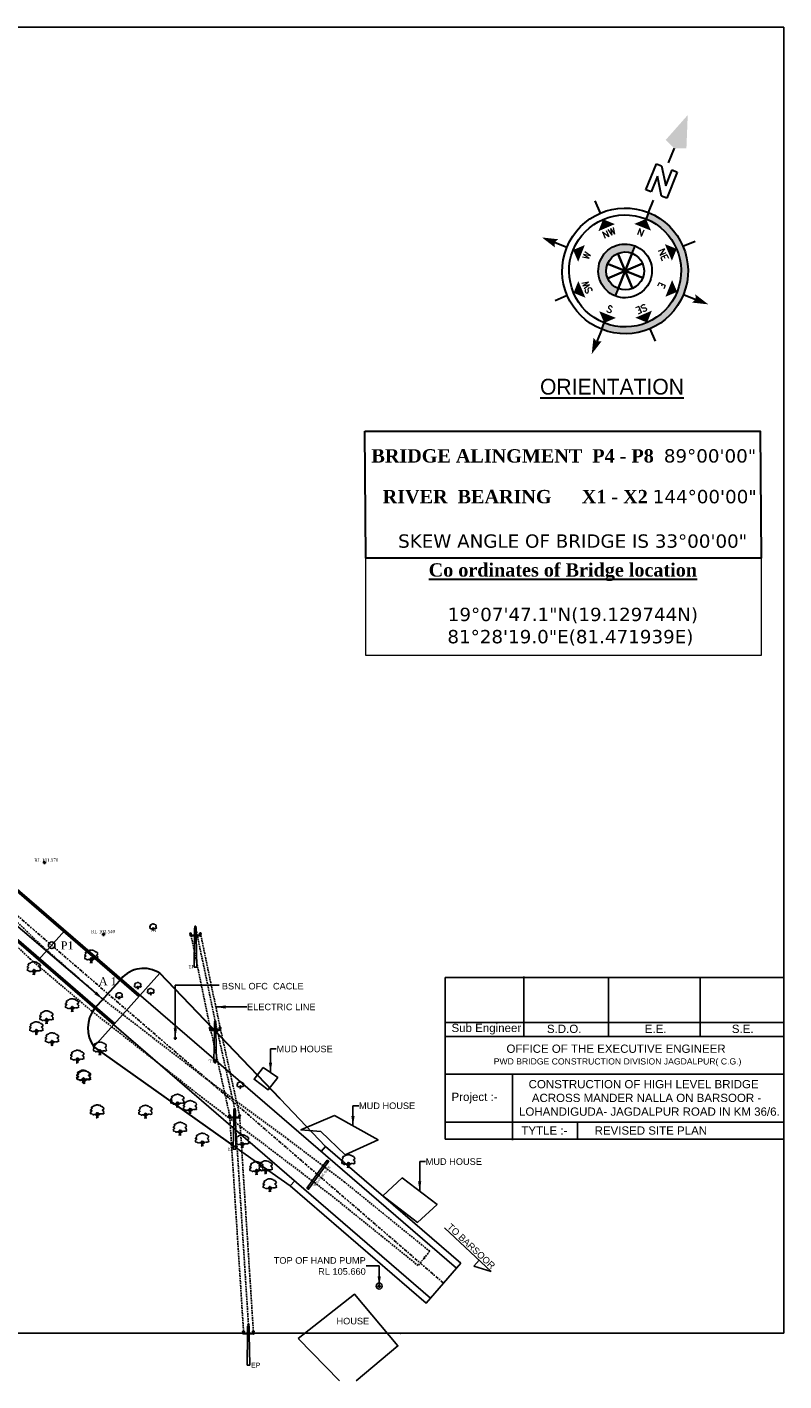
# Model space of a CAD drawing. Header units: inches. Extents: x 2812 to 3449, y 3216 to 3652.
# Tile 3 of 3: x 3219 to 3449, y 3216 to 3627. Entities that reach past the tile are written whole.
import ezdxf
from ezdxf.enums import TextEntityAlignment as Align

# ---------------------------------------------------------------- set-up
doc = ezdxf.new("R2010")
doc.units = ezdxf.units.IN
doc.header["$MEASUREMENT"] = 0
for name, pattern in [('CENTER2', [1.125, 0.75, -0.125, 0.125, -0.125]), ('DASHDOTX2', [2, 1, -0.5, 0, -0.5]), ('DASHED', [0.75, 0.5, -0.25]), ('HIDDEN', [0.375, 0.25, -0.125])]:
    doc.linetypes.add(name, pattern=pattern)
for name, color, linetype in [('A-Anno-Note', 211, 'Continuous'), ('BLOCK', 72, 'Continuous'), ('CENTER LINE', 3, 'CENTER2'), ('pier', 210, 'Continuous'), ('REMARK', 6, 'Continuous'), ('TEX', 6, 'Continuous'), ('TEXT', 7, 'Continuous')]:
    doc.layers.add(name, color=color, linetype=linetype)
doc.layers.add('DIMENTION', color=7, linetype='Continuous', lineweight=9)
doc.styles.add('FONT2', font='Times New Roman')
doc.styles.add('ROMANS', font='romans.shx')
doc.styles.get("Standard").update_dxf_attribs({"font": 'arial.ttf'})
doc.dimstyles.get("Standard").update_dxf_attribs({"dimtxt": 2, "dimasz": 3, "dimexe": 0.18, "dimexo": 0.0625, "dimgap": 0.09, "dimtad": 0, "dimtih": 1, "dimtoh": 1, "dimzin": 0, "dimdsep": 46, "dimtxsty": 'Standard', "dimcen": 0.09, "dimadec": 0, "dimazin": 0, "dimtfac": 1, "dimtofl": 0, "dimtmove": 0, "dimatfit": 3, "dimfxl": 0, "dimtolj": 1, "dimtzin": 0, "dimarcsym": 0})

# ---------------------------------------------------------------- blocks, each defined once
blk = doc.blocks.new('TR')
at = {"color": 7}
for p, q in [((-1, 0.79), (-0.98, 0.87)), ((-0.98, 0.76), (-1, 0.79)), ((-0.99, 1.13), (-0.98, 1.2)), ((-0.96, 1.13), (-0.99, 1.13)), ((-0.99, 0.71), (-0.98, 0.76)), ((-0.98, 0.65), (-0.99, 0.71)), ((-0.98, 1.25), (-0.91, 1.32)), ((-0.98, 1.2), (-0.98, 1.25)), ((-0.98, 0.93), (-0.93, 0.96)), ((-0.98, 0.87), (-0.98, 0.93)), ((-0.96, 0.63), (-0.98, 0.65)), ((-0.93, 1.16), (-0.96, 1.13)), ((-0.92, 0.64), (-0.96, 0.63)), ((-0.9, 1.18), (-0.93, 1.16)), ((-0.93, 0.96), (-0.89, 1)), ((-0.86, 0.66), (-0.92, 0.64)), ((-0.91, 1.32), (-0.88, 1.34)), ((-0.9, 1.13), (-0.9, 1.18)), ((-0.82, 1.12), (-0.9, 1.13)), ((-0.89, 1.55), (-0.87, 1.57)), ((-0.87, 1.54), (-0.89, 1.55)), ((-0.89, 1), (-0.85, 1.02)), ((-0.88, 1.34), (-0.84, 1.41)), ((-0.87, 1.57), (-0.85, 1.62)), ((-0.82, 1.55), (-0.87, 1.54)), ((-0.82, 0.63), (-0.86, 0.66)), ((-0.85, 1.62), (-0.84, 1.66)), ((-0.85, 1.02), (-0.82, 1.06)), ((-0.84, 1.66), (-0.81, 1.68)), ((-0.84, 1.41), (-0.82, 1.46)), ((-0.77, 1.53), (-0.82, 1.55)), ((-0.82, 1.46), (-0.78, 1.5)), ((-0.82, 1.06), (-0.82, 1.12)), ((-0.78, 0.6), (-0.82, 0.63)), ((-0.74, 1.71), (-0.81, 1.68)), ((-0.78, 1.5), (-0.77, 1.53)), ((-0.75, 0.62), (-0.78, 0.6)), ((-0.72, 0.58), (-0.75, 0.62)), ((-0.71, 1.68), (-0.74, 1.71)), ((-0.7, 0.54), (-0.72, 0.58)), ((-0.67, 1.74), (-0.71, 1.68)), ((-0.64, 0.51), (-0.7, 0.54)), ((-0.57, 1.77), (-0.67, 1.74)), ((-0.61, 0.48), (-0.64, 0.51)), ((-0.54, 0.5), (-0.61, 0.48)), ((-0.54, 1.82), (-0.57, 1.77)), ((-0.48, 1.81), (-0.54, 1.82)), ((-0.5, 0.53), (-0.54, 0.5)), ((-0.43, 0.52), (-0.5, 0.53)), ((-0.42, 1.85), (-0.48, 1.81)), ((-0.35, 0.55), (-0.43, 0.52)), ((-0.37, 1.94), (-0.42, 1.85)), ((-0.32, 1.91), (-0.37, 1.94)), ((-0.27, 0.5), (-0.35, 0.55)), ((-0.19, 1.96), (-0.32, 1.91)), ((-0.21, 0.5), (-0.27, 0.5)), ((-0.21, 0.59), (-0.25, 0.58)), ((-0.25, 0.58), (-0.22, 0.54)), ((-0.22, 0.54), (-0.21, 0.5)), ((-0.16, 0.64), (-0.21, 0.59)), ((-0.19, 0.55), (-0.21, 0.59)), ((-0.19, 1.96), (-0.16, 1.97)), ((-0.11, 0.51), (-0.19, 0.55)), ((-0.14, 0.6), (-0.18, 0.61)), ((-0.16, 1.97), (-0.1, 1.97)), ((-0.13, 0.69), (-0.16, 0.64)), ((-0.11, 0.58), (-0.14, 0.6)), ((-0.1, 0.7), (-0.13, 0.69)), ((-0.12, 0), (-0.09, 0.03)), ((-0.09, 0.56), (-0.11, 0.58)), ((-0.07, 0.46), (-0.11, 0.51)), ((-0.1, 1.97), (-0.07, 1.97)), ((-0.07, 0.76), (-0.1, 0.7)), ((-0.06, 0.55), (-0.09, 0.56)), ((-0.09, 0.03), (-0.05, 0.14)), ((-0.07, 1.97), (-0.01, 1.98)), ((-0.05, 0.79), (-0.07, 0.76)), ((-0.06, 0.37), (-0.07, 0.46)), ((-0.02, 0.55), (-0.06, 0.55)), ((-0.05, 0.3), (-0.06, 0.37)), ((-0.01, 0.81), (-0.05, 0.79)), ((-0.05, 0.79), (-0.04, 0.76)), ((-0.05, 0.14), (-0.05, 0.3)), ((-0.04, 0.76), (-0.02, 0.72)), ((-0.02, 0.72), (-0.01, 0.68)), ((-0.01, 0.57), (-0.02, 0.55)), ((-0.01, 1.98), (0.03, 2)), ((0, 0.83), (-0.01, 0.81)), ((0.02, 0.73), (-0.01, 0.8)), ((-0.01, 0.68), (-0.01, 0.65)), ((-0.01, 0.65), (-0.01, 0.63)), ((-0.01, 0.63), (-0.01, 0.6)), ((-0.01, 0.6), (-0.01, 0.57)), ((0.04, 0.8), (0, 0.83)), ((0.04, 0.7), (0.02, 0.73)), ((0.03, 2), (0.05, 1.99)), ((0.07, 0.75), (0.04, 0.8)), ((0.05, 0.66), (0.04, 0.7)), ((0.05, 1.99), (0.12, 1.98)), ((0.08, 0.66), (0.05, 0.66)), ((0.09, 0.72), (0.07, 0.75)), ((0.08, 0.52), (0.07, 0.48)), ((0.07, 0.48), (0.08, 0.47)), ((0.09, 0.69), (0.08, 0.66)), ((0.1, 0.6), (0.08, 0.56)), ((0.08, 0.56), (0.08, 0.52)), ((0.08, 0.47), (0.1, 0.46)), ((0.09, 0.33), (0.08, 0.23)), ((0.08, 0.23), (0.09, 0.18)), ((0.13, 0.72), (0.09, 0.72)), ((0.11, 0.71), (0.09, 0.69)), ((0.1, 0.36), (0.09, 0.33)), ((0.09, 0.18), (0.1, 0.07)), ((0.11, 0.64), (0.1, 0.6)), ((0.1, 0.46), (0.12, 0.46)), ((0.12, 0.4), (0.1, 0.36)), ((0.1, 0.07), (0.12, 0)), ((0.13, 0.68), (0.11, 0.64)), ((0.12, 1.98), (0.13, 1.96)), ((0.12, 0.46), (0.16, 0.47)), ((0.16, 0.41), (0.12, 0.4)), ((0.13, 1.96), (0.17, 1.95)), ((0.18, 0.73), (0.13, 0.72)), ((0.18, 0.72), (0.13, 0.68)), ((0.29, 0.49), (0.16, 0.41)), ((0.16, 0.47), (0.23, 0.49)), ((0.17, 1.95), (0.24, 1.94)), ((0.23, 0.71), (0.18, 0.73)), ((0.25, 0.66), (0.23, 0.71)), ((0.23, 0.49), (0.24, 0.52)), ((0.24, 1.94), (0.31, 1.9)), ((0.24, 0.52), (0.27, 0.55)), ((0.26, 0.61), (0.25, 0.66)), ((0.29, 0.58), (0.26, 0.61)), ((0.27, 0.55), (0.29, 0.58)), ((0.33, 0.58), (0.29, 0.58)), ((0.32, 0.53), (0.29, 0.49)), ((0.35, 1.92), (0.31, 1.9)), ((0.33, 0.58), (0.32, 0.53)), ((0.37, 0.59), (0.33, 0.58)), ((0.42, 1.92), (0.35, 1.92)), ((0.4, 0.59), (0.37, 0.59)), ((0.43, 0.59), (0.4, 0.59)), ((0.42, 1.92), (0.48, 1.83)), ((0.44, 0.62), (0.43, 0.59)), ((0.46, 0.65), (0.44, 0.62)), ((0.53, 0.63), (0.46, 0.65)), ((0.48, 1.83), (0.51, 1.84)), ((0.51, 1.84), (0.55, 1.81)), ((0.53, 0.63), (0.59, 0.59)), ((0.55, 1.81), (0.62, 1.73)), ((0.59, 0.59), (0.63, 0.62)), ((0.62, 1.73), (0.71, 1.73)), ((0.63, 0.62), (0.77, 0.63)), ((0.71, 1.73), (0.8, 1.71)), ((0.79, 0.61), (0.77, 0.63)), ((0.88, 1.25), (0.79, 1.2)), ((0.79, 1.2), (0.79, 1.17)), ((0.79, 1.17), (0.8, 1.15)), ((0.84, 0.6), (0.79, 0.61)), ((0.8, 1.71), (0.82, 1.64)), ((0.8, 1.15), (0.88, 1.11)), ((0.82, 1.64), (0.87, 1.58)), ((0.89, 0.65), (0.84, 0.6)), ((0.87, 1.58), (0.95, 1.59)), ((0.94, 1.26), (0.88, 1.25)), ((0.88, 1.11), (0.89, 1.1)), ((0.89, 1.1), (0.93, 1.08)), ((0.93, 0.65), (0.89, 0.65)), ((0.93, 1.08), (0.96, 1.06)), ((0.98, 0.62), (0.93, 0.65)), ((0.97, 1.33), (0.94, 1.26)), ((0.96, 1.06), (0.94, 0.99)), ((0.94, 0.99), (0.97, 0.96)), ((0.95, 1.59), (0.98, 1.55)), ((0.96, 0.84), (0.95, 0.8)), ((0.95, 0.8), (1.01, 0.74)), ((1.01, 0.88), (0.96, 0.84)), ((0.98, 1.55), (0.97, 1.5)), ((0.97, 1.5), (0.97, 1.47)), ((0.97, 1.47), (0.98, 1.45)), ((1.01, 1.38), (0.97, 1.33)), ((0.97, 0.96), (0.99, 0.94)), ((0.98, 1.45), (1.01, 1.38)), ((1, 0.67), (0.98, 0.62)), ((0.99, 0.94), (1.01, 0.88)), ((1.01, 0.74), (1, 0.71)), ((1, 0.71), (1, 0.67))]:
    blk.add_line(p, q, dxfattribs=at)
blk = doc.blocks.new('CIRCLE-BOX')
for p, q in [((-0.5, 0), (0.5, 0)), ((0, 0.5), (0, -0.5))]:
    blk.add_line(p, q)
blk.add_circle((0, 0), 0.2)
blk = doc.blocks.new('EP$0$HEX_NUT_10MM_TOP')
at = {"color": 0, "linetype": 'Continuous'}
for p, q in [((-8, 5), (0, 9)), ((-8, -5), (-8, 5)), ((8, 5), (0, 9)), ((8, -5), (8, 5)), ((-8, -5), (0, -9)), ((8, -5), (0, -9))]:
    blk.add_line(p, q, dxfattribs=at)
for radius in [7.87, 3.3]:
    blk.add_circle((0, 0), radius, dxfattribs=at)
blk.add_arc((0, 0), 4.92, 250, 160, dxfattribs=at)
blk = doc.blocks.new('EP')
for p, q in [((-0.04, 3.09), (-0.01, 3.09)), ((-0.03, 3.09), (-0.01, 3.09)), ((-0.03, 3.09), (-0.01, 3.09)), ((-0.01, 3.09), (-0.01, 3.09)), ((0.01, 3.09), (0.03, 3.09)), ((0.01, 3.09), (0.04, 3.09)), ((0.01, 3.09), (0.01, 3.09)), ((0.01, 3.09), (0.03, 3.09)), ((-0.43, 2.51), (-0.37, 2.51)), ((-0.39, 2.59), (-0.41, 2.59)), ((-0.41, 2.54), (-0.37, 2.54)), ((-0.39, 2.6), (-0.4, 2.6)), ((-0.39, 2.6), (-0.4, 2.6)), ((-0.4, 2.5), (-0.37, 2.5)), ((-0.39, 2.59), (-0.39, 2.6)), ((-0.36, 2.37), (-0.39, 2.37)), ((-0.39, 2.37), (-0.39, 2.36)), ((-0.36, 2.37), (-0.39, 2.37)), ((-0.38, 2.37), (-0.38, 2.36)), ((-0.37, 2.37), (-0.38, 2.37)), ((-0.37, 2.37), (-0.38, 2.37)), ((-0.38, 2.35), (-0.38, 2.36)), ((-0.37, 2.35), (-0.38, 2.36)), ((-0.37, 2.35), (-0.38, 2.36)), ((-0.37, 2.36), (-0.38, 2.36)), ((-0.37, 2.35), (-0.38, 2.35)), ((-0.37, 2.35), (-0.38, 2.35)), ((-0.37, 2.35), (-0.38, 2.35)), ((-0.37, 2.35), (-0.38, 2.35)), ((-0.37, 2.35), (-0.38, 2.35)), ((-0.37, 2.35), (-0.38, 2.35)), ((-0.37, 2.35), (-0.38, 2.35)), ((-0.34, 2.54), (-0.37, 2.54)), ((-0.32, 2.51), (-0.37, 2.51)), ((-0.35, 2.5), (-0.37, 2.5)), ((-0.37, 2.37), (-0.37, 2.36)), ((-0.37, 2.36), (-0.37, 2.35)), ((-0.36, 2.59), (-0.36, 2.6)), ((-0.34, 2.6), (-0.36, 2.6)), ((-0.34, 2.6), (-0.36, 2.6)), ((-0.34, 2.59), (-0.36, 2.59)), ((-0.36, 2.37), (-0.36, 2.36)), ((-0.1, 0), (-0.06, 2.34)), ((-0.06, 2.43), (-0.06, 2.95)), ((-0.06, 2.95), (-0.01, 2.95)), ((-0.05, 3), (0, 3)), ((-0.03, 3.07), (-0.03, 3.07)), ((-0.03, 3.03), (0, 3.03)), ((-0.03, 2.99), (0, 2.99)), ((-0.02, 2.9), (-0.01, 2.93)), ((-0.02, 2.88), (0.02, 2.88)), ((-0.02, 2.84), (0.02, 2.84)), ((-0.01, 2.93), (-0.01, 2.99)), ((0.01, 2.39), (-0.01, 2.39)), ((0.03, 3.03), (0, 3.03)), ((0.05, 3), (0, 3)), ((0, 2.99), (0, 2.96)), ((0.03, 2.99), (0, 2.99)), ((0, 2.33), (0, 2.45)), ((0, 2.33), (0, 2.45)), ((0, 2.38), (0, 2.4)), ((0.01, 2.93), (0.01, 2.99)), ((0.01, 2.95), (0.06, 2.95)), ((0.02, 2.9), (0.01, 2.93)), ((0.06, 2.43), (0.06, 2.95)), ((0.1, 0), (0.06, 2.34)), ((0.32, 2.51), (0.37, 2.51)), ((0.34, 2.6), (0.36, 2.6)), ((0.34, 2.6), (0.36, 2.6)), ((0.34, 2.59), (0.36, 2.59)), ((0.34, 2.54), (0.37, 2.54)), ((0.35, 2.5), (0.37, 2.5)), ((0.36, 2.59), (0.36, 2.6)), ((0.36, 2.37), (0.36, 2.36)), ((0.36, 2.37), (0.39, 2.37)), ((0.36, 2.37), (0.39, 2.37)), ((0.41, 2.54), (0.37, 2.54)), ((0.43, 2.51), (0.37, 2.51)), ((0.4, 2.5), (0.37, 2.5)), ((0.37, 2.37), (0.37, 2.36)), ((0.37, 2.37), (0.38, 2.37)), ((0.37, 2.37), (0.38, 2.37)), ((0.37, 2.36), (0.38, 2.36)), ((0.37, 2.35), (0.38, 2.36)), ((0.37, 2.35), (0.38, 2.36)), ((0.37, 2.36), (0.37, 2.35)), ((0.37, 2.35), (0.38, 2.35)), ((0.37, 2.35), (0.38, 2.35)), ((0.37, 2.35), (0.38, 2.35)), ((0.37, 2.35), (0.38, 2.35)), ((0.37, 2.35), (0.38, 2.35)), ((0.37, 2.35), (0.38, 2.35)), ((0.37, 2.35), (0.38, 2.35)), ((0.38, 2.37), (0.38, 2.36)), ((0.38, 2.35), (0.38, 2.36)), ((0.39, 2.6), (0.4, 2.6)), ((0.39, 2.6), (0.4, 2.6)), ((0.39, 2.59), (0.39, 2.6)), ((0.39, 2.59), (0.41, 2.59)), ((0.39, 2.37), (0.39, 2.36)), ((-0.1, 0), (0.1, 0))]:
    blk.add_line(p, q)
for points in [[(-0.3, 2.55, -0.492439), (-0.31, 2.54), (-0.37, 2.54), (-0.44, 2.54, -0.492439), (-0.44, 2.55)], [(-0.38, 2.44), (-0.38, 2.5), (-0.37, 2.5), (-0.37, 2.44, 0.312652), (-0.36, 2.44), (-0.36, 2.43), (-0.39, 2.43), (-0.39, 2.44, 0.312652), (-0.38, 2.44)], [(-0.07, 3.04, 0.492439), (-0.07, 3.04), (0, 3.04), (0.07, 3.04, 0.492439), (0.07, 3.04)], [(0.3, 2.55, 0.492439), (0.31, 2.54), (0.37, 2.54), (0.44, 2.54, 0.492439), (0.44, 2.55)], [(0.38, 2.44), (0.38, 2.5), (0.37, 2.5), (0.37, 2.44, -0.312652), (0.36, 2.44), (0.36, 2.43), (0.39, 2.43), (0.39, 2.44, -0.312652), (0.38, 2.44)]]:
    blk.add_lwpolyline(points, format="xyb")
for points in [[(-0.08, 2.34), (-0.41, 2.37), (-0.41, 2.43), (0.41, 2.43), (0.41, 2.37), (0.08, 2.34)], [(-0.08, 2.34), (0.08, 2.34)], [(-0.08, 2.34), (0.08, 2.34)], [(-0.02, 2.9), (-0.02, 2.74), (0.02, 2.74), (0.02, 2.9)], [(-0.01, 2.93), (-0.01, 2.75), (0.01, 2.75), (0.01, 2.93)]]:
    blk.add_lwpolyline(points)
blk.add_lwpolyline([(-0.02, 2.37), (0.02, 2.37), (0.02, 2.41), (-0.02, 2.41)], close=True)
blk.add_lwpolyline([(0, 2.75), (0, 2.75, 0.414214), (0.01, 2.75), (0.01, 2.77, 0.414214), (0, 2.77), (0, 2.77, 0.414214), (-0.01, 2.77), (-0.01, 2.75, 0.414214)], format="xyb", close=True)
for centre, radius in [((0, 2.88), 0.00538), ((0, 2.84), 0.00538), ((0, 2.46), 0.00988), ((0, 2.39), 0.00489)]:
    blk.add_circle(centre, radius)
for centre, radius, start, end in [((-0.03, 3.08), 0.0104, 107.3228, 153.0324), ((-0.04, 3.08), 0.00878, 282.7825, 77.2148), ((-0.04, 3.1), 0.0125, 335.4914, 344.6773), ((-0.01, 3.09), 0.00297, 315.3549, 355.8719), ((0, 3.09), 0.0149, 208.4581, 241.8588), ((0, 3.09), 0.0117, 180, 0), ((0, 3.09), 0.0149, 298.1412, 331.5419), ((0.01, 3.09), 0.00297, 184.1281, 224.6451), ((0.04, 3.08), 0.00878, 102.7852, 257.2175), ((0.04, 3.1), 0.0125, 195.3227, 204.5086), ((0.03, 3.08), 0.0104, 26.9676, 72.6772), ((-0.41, 2.54), 0.041, 98.8689, 164.0829), ((-0.37, 2.49), 0.0605, 118.7305, 157.5622), ((-0.43, 2.51), 0.00313, 159.2673, 270), ((-0.42, 2.61), 0.0125, 335.4914, 344.6773), ((-0.4, 2.59), 0.0104, 107.3228, 153.0324), ((-0.41, 2.59), 0.00878, 282.7825, 77.2148), ((-0.41, 2.54), 0.005, 180, 270.001), ((-0.4, 2.51), 0.005, 180, 270.001), ((-0.39, 2.6), 0.00297, 315.3549, 355.8719), ((-0.37, 2.6), 0.0117, 180, 0), ((-0.37, 2.6), 0.0149, 208.4581, 241.8588), ((-0.38, 2.36), 0.00516, 57.1323, 122.8676), ((-0.39, 2.37), 0.000766, 90, 270), ((-0.38, 2.36), 0.00516, 237.1323, 302.8667), ((-0.38, 2.35), 0.0194, 73.2209, 106.7782), ((-0.38, 2.38), 0.0194, 253.2209, 286.7782), ((-0.38, 2.6), 0.0149, 298.1412, 331.5419), ((-0.37, 2.36), 0.00516, 57.1323, 122.8667), ((-0.37, 2.36), 0.00516, 237.1323, 302.8667), ((-0.36, 2.6), 0.00297, 184.1281, 224.6451), ((-0.36, 2.37), 0.000766, 270, 90), ((-0.38, 2.49), 0.0605, 22.4378, 61.2695), ((-0.35, 2.51), 0.005, 269.999, 0), ((-0.35, 2.59), 0.0104, 26.9676, 72.6772), ((-0.33, 2.61), 0.0125, 195.3227, 204.5086), ((-0.34, 2.59), 0.00878, 102.7852, 257.2175), ((-0.34, 2.54), 0.041, 15.9171, 81.1311), ((-0.34, 2.54), 0.005, 269.999, 0), ((-0.32, 2.51), 0.00313, 270, 20.7327), ((-0.03, 3.03), 0.041, 98.8689, 164.0829), ((0, 2.98), 0.0605, 118.7305, 157.5622), ((-0.05, 3), 0.00313, 159.2673, 270), ((-0.04, 3.08), 0.0149, 298.1412, 331.5419), ((-0.03, 3.04), 0.005, 180, 270.001), ((-0.03, 3.08), 0.00297, 184.1281, 224.6451), ((-0.03, 3), 0.005, 180, 270.001), ((-0.04, 2.96), 0.0437, 314.9726, 356.0776), ((0.04, 2.96), 0.0437, 183.9224, 225.0274), ((0.03, 3.04), 0.005, 269.999, 0), ((0, 2.98), 0.0605, 22.4378, 61.2695), ((0.03, 3), 0.005, 269.999, 0), ((0.03, 3.03), 0.041, 15.9171, 81.1311), ((0.05, 3), 0.00313, 270, 20.7327), ((0.34, 2.54), 0.041, 98.8689, 164.0829), ((0.38, 2.49), 0.0605, 118.7305, 157.5622), ((0.32, 2.51), 0.00313, 159.2673, 270), ((0.33, 2.61), 0.0125, 335.4914, 344.6773), ((0.35, 2.59), 0.0104, 107.3228, 153.0324), ((0.34, 2.59), 0.00878, 282.7825, 77.2148), ((0.34, 2.54), 0.005, 180, 270.001), ((0.35, 2.51), 0.005, 180, 270.001), ((0.37, 2.6), 0.0117, 180, 0), ((0.36, 2.6), 0.00297, 315.3549, 355.8719), ((0.38, 2.6), 0.0149, 208.4581, 241.8588), ((0.37, 2.36), 0.00516, 57.1333, 122.8677), ((0.36, 2.37), 0.000766, 90, 270), ((0.37, 2.36), 0.00516, 237.1333, 302.8677), ((0.38, 2.35), 0.0194, 73.2218, 106.7791), ((0.38, 2.38), 0.0194, 253.2218, 286.7791), ((0.37, 2.6), 0.0149, 298.1412, 331.5419), ((0.38, 2.36), 0.00516, 57.1324, 122.8677), ((0.38, 2.36), 0.00516, 237.1333, 302.8677), ((0.39, 2.6), 0.00297, 184.1281, 224.6451), ((0.39, 2.37), 0.000766, 270, 90), ((0.42, 2.61), 0.0125, 195.3227, 204.5086), ((0.41, 2.59), 0.00878, 102.7852, 257.2175), ((0.37, 2.49), 0.0605, 22.4378, 61.2695), ((0.4, 2.51), 0.005, 269.999, 0), ((0.4, 2.59), 0.0104, 26.9676, 72.6772), ((0.41, 2.54), 0.041, 15.9171, 81.1311), ((0.41, 2.54), 0.005, 269.999, 0), ((0.43, 2.51), 0.00313, 270, 20.7327)]:
    blk.add_arc(centre, radius, start, end)
at = {"xscale": 0.001624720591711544, "yscale": 0.001624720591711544, "zscale": 0.001624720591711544, "rotation": 90}
blk.add_blockref('EP$0$HEX_NUT_10MM_TOP', (0, 2.39), dxfattribs=at)
blk = doc.blocks.new('*D19')
at = {"layer": 'CENTER LINE', "color": 0, "linetype": 'ByBlock', "lineweight": -2, "transparency": 16777216}
for p, q in [((3183.75, 3385.24), (3182.01, 3383.2)), ((3184.4, 3381.38), (3210.67, 3358.93)), ((3239.54, 3334.25), (3213.27, 3356.71)), ((3243.45, 3334.21), (3241.7, 3332.17))]:
    blk.add_line(p, q, dxfattribs=at)
at = {"layer": 'CENTER LINE', "color": 0, "linetype": 'ByBlock', "transparency": 16777216}
for points in [[(3184.73, 3381.76), (3184.08, 3381), (3182.12, 3383.33)], [(3239.87, 3334.63), (3239.22, 3333.87), (3241.82, 3332.3)]]:
    blk.add_solid(points, dxfattribs=at)
at = {"layer": 'CENTER LINE', "color": 0, "linetype": 'ByBlock', "transparency": 16777216, "insert": (3211.97, 3357.82), "char_height": 2, "attachment_point": 5}
blk.add_mtext('\\A1;78.54', dxfattribs=at)
blk = doc.blocks.new('Anno_North_J_Metric')
at = {"linetype": 'ByBlock', "lineweight": -2}
h = blk.add_hatch(color=0, dxfattribs=at)
h.paths.add_polyline_path([(-4.17, 0), (-4.68, 0, 1), (4.68, 0), (4.17, 0, -1)])
h.paths.add_polyline_path([(1.41, 0), (2, 0, 1), (-2, 0), (-1.41, 0, -1)])
at = {"color": 0, "linetype": 'ByBlock', "lineweight": -2}
for p, q in [((0, 4.68), (0, 5.67)), ((-3.31, 3.31), (-4.01, 4.01)), ((3.31, 3.31), (4.01, 4.01)), ((0, 1.41), (0, -1.41)), ((0, -1.41), (0, 1.41)), ((-4.68, 0), (-5.67, 0)), ((-4.68, 0), (-4.17, 0)), ((-1.41, 0), (-2, 0)), ((-1.41, 0), (1.41, 0)), ((1.41, 0), (-1.41, 0)), ((-1, 1), (1, -1)), ((-1, -1), (1, 1)), ((1, -1), (-1, 1)), ((1, 1), (-1, -1)), ((1.41, 0), (2, 0)), ((4.68, 0), (4.17, 0)), ((4.68, 0), (5.67, 0)), ((6.17, 0.4), (6.17, 0.82)), ((6.17, 0.82), (8.27, 0.82)), ((7.43, 0.4), (6.17, 0.4)), ((6.17, -0.44), (7.43, 0.4)), ((8.27, 0.4), (7.01, -0.44)), ((8.27, 0.82), (8.27, 0.4)), ((8.67, 0), (9.83, 0)), ((6.17, -0.86), (6.17, -0.44)), ((8.27, -0.86), (6.17, -0.86)), ((7.01, -0.44), (8.27, -0.44)), ((8.27, -0.44), (8.27, -0.86)), ((-3.31, -3.31), (-4.01, -4.01)), ((3.31, -3.31), (4.01, -4.01)), ((0, -4.68), (0, -5.67))]:
    blk.add_line(p, q, dxfattribs=at)
for radius in [4.68, 4.17, 2, 1.41]:
    blk.add_circle((0, 0), radius, dxfattribs=at)
for points in [[(-0.33, 5.5), (0, 5.67), (0, 6.67)], [(0, 6.67), (0.33, 5.5), (0, 5.67)], [(0, 4.17), (0.67, 3.5), (-0.67, 3.5)], [(-2.95, 2.95), (-2, 2.95), (-2.95, 2)], [(2.95, 2.95), (2.95, 2), (2, 2.95)], [(-6.67, 0), (-5.5, 0.33), (-5.67, 0)], [(-5.5, -0.33), (-5.67, 0), (-6.67, 0)], [(-4.17, 0), (-3.5, 0.67), (-3.5, -0.67)], [(4.17, 0), (3.5, -0.67), (3.5, 0.67)], [(12.5, 0), (10.17, 0.83), (9.83, 0)], [(9.83, 0), (10.17, -0.83), (12.5, 0)], [(-2.95, -2.95), (-2.95, -2), (-2, -2.95)], [(2.95, -2.95), (2, -2.95), (2.95, -2)], [(0, -4.17), (-0.67, -3.5), (0.67, -3.5)], [(0, -6.67), (-0.33, -5.5), (0, -5.67)], [(0.33, -5.5), (0, -5.67), (0, -6.67)]]:
    blk.add_solid(points, dxfattribs=at)
at = {"color": 0, "linetype": 'ByBlock', "lineweight": -2, "style": 'ROMANS'}
blk.add_text('W', height=0.5, dxfattribs=at).set_placement((0, 2.83), align=Align.CENTER)
for s, rotation, p in [('SW', 45, (-2, 2)), ('NW', 315, (2, 2)), ('S', 270, (-3.33, 0)), ('N', 270, (2.83, 0)), ('SE', 135, (-2, -2)), ('NE', 225, (2, -2)), ('E', 180, (0, -2.67))]:
    blk.add_text(s, height=0.5, rotation=rotation, dxfattribs=at).set_placement(p, align=Align.CENTER)

msp = doc.modelspace()

# ---------------------------------------------------------------- linework, layer by layer
at = {"color": 5, "linetype": 'DASHED'}
for p, q in [((3341.03, 3255.826, 99.79), (3339.591, 3254.044, 102.332)), ((3339.358, 3253.756, 102.744), (3337.531, 3251.492, 105.972)), ((3339.591, 3254.044, 102.332), (3339.249, 3254.053)), ((3339.249, 3254.053), (3339.651, 3253.761)), ((3339.651, 3253.761), (3339.358, 3253.756, 102.744)), ((3339.591, 3254.044, 102.332), (3339.591, 3254.044, 102.332)), ((3339.591, 3254.044, 102.332), (3339.591, 3254.044, 102.332))]:
    msp.add_line(p, q, dxfattribs=at)
for points, elevation in [([(3138.851, 3429.819), (3154.807, 3421.483), (3167.067, 3412.44), (3178.953, 3400.119), (3191.888, 3381.806), (3204.051, 3367.094), (3223.356, 3348.424), (3241.269, 3332.762), (3275.266, 3306.562), (3297.967, 3289.834), (3315.047, 3276.945), (3341.03, 3255.826)], 99.79), ([(3337.545, 3251.48), (3311.8, 3272.264), (3294.921, 3285.133), (3272.013, 3302.437), (3238.431, 3328.698), (3219.795, 3344.455), (3199.996, 3363.384), (3187.682, 3378.549), (3173.996, 3397.252), (3163.654, 3408.212), (3151.735, 3416.569), (3137.199, 3425.111)], 105.972)]:
    msp.add_lwpolyline(points, dxfattribs=dict(at, elevation=elevation))
at = {"color": 0}
for points, elevation in [([(3290.507, 3311.601), (3287.688, 3308.02), (3291.955, 3304.785), (3294.871, 3308.55), (3290.507, 3311.601)], 107.616), ([(3309.93, 3283.526), (3310.391, 3283.168), (3310.055, 3282.76), (3309.591, 3283.086), (3309.932, 3283.525)], 108.819), ([(3303.769, 3275.001), (3304.241, 3274.649), (3304.549, 3275.083), (3304.077, 3275.418), (3303.769, 3275.001), (3304.077, 3275.433), (3309.591, 3283.086), (3310.055, 3282.76), (3304.549, 3275.083)], 108.293), ([(3326.839, 3272.652), (3337.294, 3264.582), (3343.27, 3270.022), (3332.72, 3278.096), (3326.839, 3272.652)], 106.522)]:
    msp.add_lwpolyline(points, dxfattribs=dict(at, elevation=elevation))
at = {"color": 0, "elevation": 108.954}
msp.add_lwpolyline([(3312.161, 3296.993), (3301.932, 3292.654), (3307.953, 3292.206), (3315.416, 3285.091), (3325.368, 3289.623)], close=True, dxfattribs=at)
at = {"color": 0}
for points in [[(3301.072, 3229.312), (3318.154, 3242.811), (3331.374, 3227.087), (3318.755, 3216.477)], [(3313.679, 3216.477), (3301.072, 3229.312)]]:
    msp.add_lwpolyline(points, dxfattribs=at)
msp.add_circle((3325.706, 3245.271, 105.665), 0.908, dxfattribs=at)
at = {"layer": 'CENTER LINE', "color": 0, "linetype": 'ByBlock'}
for p, q in [((2866.151, 3627.404), (3448.618, 3627.404)), ((3448.618, 3627.404), (3448.618, 3230.967)), ((3222.223, 3344.254), (3230.252, 3353.172)), ((3239.002, 3317.912), (3259.079, 3340.213)), ((3295.612, 3302.128), (3309.37, 3287.633)), ((3308.065, 3286.118), (3309.37, 3287.633)), ((3282.23, 3287.264), (3298.698, 3275.713)), ((3309.932, 3283.525, 108.819), (3310.055, 3282.76, 108.293)), ((3309.591, 3283.086, 108.293), (3310.391, 3283.168, 108.819)), ((3300.036, 3277.2), (3298.698, 3275.713)), ((3304.077, 3275.418, 108.293), (3304.241, 3274.649, 108.293)), ((3303.769, 3275.001, 108.293), (3304.549, 3275.083, 108.293)), ((3448.618, 3230.967), (2866.151, 3230.967))]:
    msp.add_line(p, q, dxfattribs=at)
at = {"layer": 'CENTER LINE', "color": 175, "linetype": 'HIDDEN', "ltscale": 2, "true_color": 0x4554a5}
for p, q in [((3269.897, 3354.422, 110.596), (3275.876, 3325.741, 110.17)), ((3268.398, 3352.458, 110.596), (3274.377, 3323.777, 110.17)), ((3271.406, 3352.459, 110.596), (3277.375, 3323.777, 110.17)), ((3275.876, 3325.741, 110.17), (3281.785, 3299.172, 109.371)), ((3274.384, 3323.778, 110.17), (3280.267, 3297.212, 109.371)), ((3277.375, 3323.777, 110.17), (3283.284, 3297.208, 109.371)), ((3280.267, 3297.212, 109.371), (3284.497, 3231.628, 111.022)), ((3281.785, 3299.172, 109.371), (3285.992, 3233.591, 111.022)), ((3283.284, 3297.208, 109.371), (3287.481, 3231.628, 111.022))]:
    msp.add_line(p, q, dxfattribs=at)
at = {"layer": 'CENTER LINE', "color": 4, "linetype": 'ByBlock'}
for p, q in [((3345.736, 3338.948), (3448.618, 3338.948)), ((3345.736, 3289.906), (3345.736, 3338.948)), ((3369.655, 3339.186), (3369.655, 3321.284)), ((3395.348, 3338.948), (3395.348, 3321.046)), ((3423.216, 3338.948), (3423.216, 3321.046)), ((3345.736, 3325.223), (3448.618, 3325.223)), ((3345.736, 3321.046), (3448.618, 3321.046)), ((3345.736, 3309.619), (3448.618, 3309.619)), ((3366.156, 3309.619), (3366.156, 3289.518)), ((3345.736, 3294.988), (3448.618, 3294.988)), ((3385.949, 3294.988), (3385.949, 3289.906)), ((3448.618, 3289.906), (3345.736, 3289.906)), ((3359.738, 3249.703), (3345.525, 3262.917, 80.581)), ((3354.447, 3251.296, 9.319), (3356.011, 3253.168, 21.131)), ((3359.738, 3249.703), (3354.447, 3251.296, 9.319))]:
    msp.add_line(p, q, dxfattribs=at)
at = {"layer": 'CENTER LINE', "color": 0, "linetype": 'ByBlock'}
for points in [[(2885.24, 3623.206), (2976.805, 3503.828, 0.137379), (3038.939, 3457.232), (3142.345, 3417.078, -0.0854245), (3187.711, 3389.833), (3349.142, 3250.723)], [(2875.719, 3615.903), (2967.283, 3496.524, 0.137379), (3034.596, 3446.046), (3138.001, 3405.892, -0.0854245), (3179.877, 3380.743), (3341.312, 3241.628)]]:
    msp.add_lwpolyline(points, format="xyb", dxfattribs=at)
at = {"layer": 'CENTER LINE', "color": 0, "linetype": 'DASHDOTX2'}
msp.add_lwpolyline([(2880.479, 3619.554), (2972.044, 3500.176, 0.137379), (3036.767, 3451.639), (3140.173, 3411.485, -0.0854245), (3183.794, 3385.288), (3345.227, 3246.175)], format="xyb", dxfattribs=at)
at = {"layer": 'CENTER LINE', "color": 0, "linetype": 'ByBlock', "lineweight": 30}
for points in [[(2976.267, 3503.707), (2976.408, 3503.523, 0.137379), (3038.758, 3456.766), (3142.164, 3416.612, -0.0854245), (3187.385, 3389.454), (3252.721, 3333.151)], [(2967.68, 3496.829, 0.137379), (3034.777, 3446.512), (3138.182, 3406.358, -0.0854245), (3180.204, 3381.121), (3245.36, 3324.974)]]:
    msp.add_lwpolyline(points, format="xyb", dxfattribs=at)
for points in [[(3247.715, 3338.949), (3239.267, 3329.565)], [(3295.612, 3302.128), (3259.079, 3340.213)], [(3239.002, 3317.912), (3282.23, 3287.264)]]:
    msp.add_lwpolyline(points, dxfattribs=at)
at = {"layer": 'CENTER LINE', "color": 0, "linetype": 'ByBlock'}
for points in [[(3309.361, 3287.643), (3350.447, 3252.238)], [(3298.682, 3275.724), (3340.008, 3240.113), (3350.446, 3252.238)]]:
    msp.add_lwpolyline(points, dxfattribs=at)
msp.add_circle((3226.237, 3348.713), 1, dxfattribs=at)
at = {"layer": 'CENTER LINE', "color": 0, "linetype": 'ByBlock', "lineweight": 30}
for centre, radius, start, end in [((3254.159, 3332.727), 8.958, 56.68781, 139.99961), ((3247.02, 3323.571), 9.8, 142.29551, 215.19497)]:
    msp.add_arc(centre, radius, start, end, dxfattribs=at)
at = {"layer": 'CENTER LINE', "color": 1, "linetype": 'ByBlock'}
msp.add_point((3332.125, 3230.967), dxfattribs=at)
at = {"layer": 'DIMENTION', "linetype": 'Continuous', "lineweight": 20}
msp.add_lwpolyline([(3321.631, 3466.255), (3441.721, 3466.255), (3441.721, 3436.678), (3321.631, 3436.678)], close=True, dxfattribs=at)
at = {"layer": 'pier', "linetype": 'Continuous', "lineweight": 30}
msp.add_lwpolyline([(3321.334, 3504.734), (3441.424, 3504.734), (3441.721, 3466.255), (3321.631, 3466.255)], close=True, dxfattribs=at)

# ---------------------------------------------------------------- block references
at = {"layer": 'A-Anno-Note', "lineweight": 30, "xscale": 4.079730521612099, "yscale": 4.079730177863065, "zscale": 4.079730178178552, "rotation": 68.10622377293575}
msp.add_blockref('Anno_North_J_Metric', (3400.389, 3553.392), dxfattribs=at)
at = {"layer": 'BLOCK', "color": 0}
for name, p in [('CIRCLE-BOX', (3224.049, 3373.784, 101.972)), ('TR', (3257.036, 3353.212, 105.512)), ('CIRCLE-BOX', (3241.964, 3352.016, 102.548)), ('TR', (3252.369, 3335.425, 105.631)), ('TR', (3246.7, 3332.315, 105.207)), ('TR', (3256.306, 3333.602, 105.989)), ('CIRCLE-BOX', (3263.786, 3320.508, 104.315)), ('CIRCLE-BOX', (3275.848, 3313.329, 106.882)), ('TR', (3283.522, 3305.244, 107.624)), ('CIRCLE-BOX', (3325.706, 3245.271, 105.665))]:
    msp.add_blockref(name, p, dxfattribs=at)
for name, p, xscale, yscale, zscale in [('EP', (3269.897, 3342.098, 110.596), 4, 4, 4), ('TR', (3238.232, 3343.304, 105.465), 2, 2, 2), ('TR', (3220.843, 3339.737, 104.717), 2, 2, 2), ('TR', (3224.648, 3324.869, 105.231), 2, 2, 2), ('TR', (3232.428, 3328.504, 105.33), 2, 2, 2), ('TR', (3221.567, 3321.516, 105.138), 2, 2, 2), ('EP', (3275.876, 3313.417, 110.17), 4, 4, 4), ('TR', (3226.328, 3318.179, 106.484), 2, 2, 2), ('TR', (3234.019, 3312.892, 105.56), 2, 2, 2), ('TR', (3240.851, 3315.386, 105.32), 2, 2, 2), ('TR', (3235.81, 3306.838, 106.268), 2, 2, 2), ('TR', (3236.042, 3306.666, 105.112), 2, 2, 2), ('TR', (3240.024, 3296.292, 107.029), 2, 2, 2), ('TR', (3240.082, 3296.288, 104.981), 2, 2, 2), ('TR', (3254.682, 3296.155, 106.515), 2, 2, 2), ('TR', (3264.384, 3299.515, 106.256), 2, 2, 2), ('TR', (3268.224, 3297.593, 106.423), 2, 2, 2), ('EP', (3281.785, 3286.848, 109.371), 4, 4, 4), ('TR', (3265.18, 3291.017, 107.013), 2, 2, 2), ('TR', (3271.916, 3287.699, 108.685), 2, 2, 2), ('TR', (3284.094, 3287.229, 107.869), 2, 2, 2), ('TR', (3291.209, 3279.318, 108.455), 2, 2, 2), ('TR', (3316.303, 3281.188, 110.041), 2, 2, 2), ('TR', (3288.409, 3279.06, 109.019), 2, 2, 2), ('TR', (3292.467, 3273.867, 109.44), 2, 2, 2), ('EP', (3285.989, 3221.267, 111.022), 4, 4, 4)]:
    msp.add_blockref(name, p, dxfattribs=dict(at, xscale=xscale, yscale=yscale, zscale=zscale))

# ---------------------------------------------------------------- texts
at = {"color": 0}
msp.add_text('EP', height=1.5, dxfattribs=at).set_placement((3288.185, 3221.267, 111.022), align=Align.MIDDLE_CENTER)
at = {"color": 0, "insert": (3305.678, 3275.898, 276.8), "char_height": 0.6589, "attachment_point": 1, "rotation": 51.30356}
msp.add_mtext_dynamic_manual_height_columns('WELCOME GATE', width=8.76224, gutter_width=3.294, heights=[0], dxfattribs=at)
at = {"layer": 'CENTER LINE', "color": 1, "linetype": 'ByBlock'}
for s, insert, char_height, attachment_point in [('BSNL OFC  CACLE', (3277.918, 3336.283, 104.315), 2, 4), ('\\A1;', (3277.232, 3336.582, 104.315), 1, 4), ('MUD HOUSE ', (3294.518, 3317.226, 107.616), 2, 4), ('MUD HOUSE ', (3319.563, 3299.977, 108.954), 2, 4), ('MUD HOUSE ', (3339.824, 3283.039, 106.522), 2, 4), ('TOP OF HAND PUMP\\P RL 105.660', (3321.618, 3251.36, 105.665), 2, 6)]:
    msp.add_mtext(s, dxfattribs=dict(at, insert=insert, char_height=char_height, attachment_point=attachment_point))
at = {"layer": 'CENTER LINE', "color": 4, "linetype": 'ByBlock', "attachment_point": 4}
for s, insert, char_height in [('ELECTRIC LINE', (3285.571, 3329.982, 110.262), 2), ('Sub Engineer', (3347.665, 3323.245, 133.153), 2.5), ('S.D.O. ', (3376.64, 3323.326, 133.153), 2.5), ('E.E.', (3406.361, 3323.326, 133.153), 2.5), ('S.E.', (3432.791, 3323.326, 133.153), 2.5), ('    OFFICE OF THE EXECUTIVE ENGINEER \\P{\\H0.75x;PWD BRIDGE CONSTRUCTION DIVISION JAGDALPUR( C.G.)}', (3360.477, 3315.261, 133.153), 2.5), ('    CONSTRUCTION OF HIGH LEVEL BRIDGE \\P     ACROSS MANDER NALLA ON BARSOOR - \\P LOHANDIGUDA- JAGDALPUR ROAD IN KM 36/6.  ', (3367.202, 3302.37), 2.5), ('Project :-', (3347.665, 3302.329, 133.153), 2.5), ('TYTLE :- ', (3368.891, 3292.466, 133.153), 2.5), ('REVISED SITE PLAN', (3391.122, 3292.466, 133.153), 2.5)]:
    msp.add_mtext(s, dxfattribs=dict(at, insert=insert, char_height=char_height))
at = {"layer": 'CENTER LINE', "color": 4, "linetype": 'ByBlock', "insert": (3360.45, 3251.006, 118.122), "char_height": 2, "attachment_point": 6, "rotation": 316.95865}
msp.add_mtext('TO BARSOOR', dxfattribs=at)
at = {"layer": 'CENTER LINE', "color": 1, "linetype": 'ByBlock', "insert": (3312.729, 3234.625, 249.247), "char_height": 2, "attachment_point": 4}
msp.add_mtext_dynamic_manual_height_columns('HOUSE', width=9.81432, gutter_width=1, heights=[0], dxfattribs=at)
at = {"layer": 'REMARK', "color": 0, "style": 'FONT2'}
for s, height, p in [('RL 101.970', 1, (3224.609, 3374.554, 101.972)), ('RL 102.540', 1, (3241.844, 3352.878, 102.548)), ('TR', 1, (3257.036, 3353.212, 105.512)), ('P1', 2.43, (3230.927, 3348.687, 99.79)), ('EP', 1, (3268.663, 3342.197, 110.596)), ('A 1', 2.43, (3243.266, 3337.795)), ('T3', 1, (3274.747, 3313.44, 106.882)), ('EP', 1, (3280.607, 3286.912, 109.371))]:
    msp.add_text(s, height=height, dxfattribs=at).set_placement(p, align=Align.MIDDLE_CENTER)
at = {"layer": 'TEX', "lineweight": 30, "width": 155.70339, "attachment_point": 2}
for s, insert, char_height in [('{\\fTimes New Roman|b1|i0|c0|p18;BRIDGE ALINGMENT  P4 - P8  \\fVerdana|b0|i0|c0|p34;\\C152;89%%D00\'00"\\P\\fTimes New Roman|b1|i0|c0|p18;\\C256;                                        }', (3381.768, 3499.276), 4.04689), ('{\\fTimes New Roman|b1|i0|c0|p18;        \\PRIVER  BEARING      X1 - X2 \\fVerdana|b0|i0|c0|p34;\\C152;144%%D00\'00"\\P   \\P SKEW ANGLE OF BRIDGE IS 33%%D00\'00"\\P\\fTimes New Roman|b1|i0|c0|p18;\\C256;                                        }', (3383.564, 3493.659), 4.04689), ('{\\fTimes New Roman|b1|i0|c0|p18;\\LCo ordinates of Bridge location\\l \\P\\P    \\fVerdana|b0|i0|c0|p34;19%%D07\'47.1"N(19.129744N)\\fTimes New Roman|b1|i0|c0|p18;   \\P   \\fVerdana|b0|i0|c0|p34;81%%D28\'19.0"E(81.471939E)\\fTimes New Roman|b1|i0|c0|p18;                                       }', (3381.474, 3464.652), 4.046886)]:
    msp.add_mtext(s, dxfattribs=dict(at, insert=insert, char_height=char_height))
at = {"layer": 'TEXT', "lineweight": 30, "insert": (3396.398, 3520.648), "char_height": 4.78093, "attachment_point": 2}
msp.add_mtext('{\\fCityBlueprint|b0|i0|c2|p2;\\LORIENTATION}', dxfattribs=at)

# ---------------------------------------------------------------- dimensions: what is measured, and where the dimension line sits
at = {"layer": 'CENTER LINE', "color": 1, "linetype": 'ByBlock'}
dim = msp.add_aligned_dim(p1=(3183.794, 3385.288), p2=(3243.491, 3334.257), distance=-2.57, dimstyle='Standard', dxfattribs=at)
dim.commit()
dim.dimension.update_dxf_attribs({"geometry": '*D19', "text_midpoint": (3211.972, 3357.818)})

# ---------------------------------------------------------------- leaders
msp.add_leader([(3263.786, 3320.508, 104.315), (3263.786, 3336.582, 104.315), (3277.142, 3336.582, 104.315)], dimstyle='Standard', dxfattribs=at)
at = {"layer": 'CENTER LINE', "color": 4, "linetype": 'ByBlock', "annotation_type": 0, "has_hookline": 1, "hookline_direction": 0, "text_width": 20.434}
msp.add_leader([(3276.084, 3329.982, 110.262), (3285.481, 3329.982, 110.262)], dimstyle='Standard', dxfattribs=at)
at = {"layer": 'CENTER LINE', "color": 1, "linetype": 'ByBlock', "annotation_type": 0, "has_hookline": 1}
for points, hookline_direction, text_width in [([(3292.689, 3310.076, 107.616), (3292.689, 3317.226, 107.616), (3294.428, 3317.226, 107.616)], 0, 16.718), ([(3317.742, 3293.879, 108.954), (3317.735, 3299.977, 108.954), (3319.473, 3299.977, 108.954)], 0, 16.718), ([(3337.995, 3274.059, 106.522), (3337.995, 3283.039, 106.522), (3339.734, 3283.039, 106.522)], 0, 16.718), ([(3325.706, 3245.271, 105.665), (3325.706, 3251.36, 105.665), (3321.842, 3251.36, 105.665), (3321.708, 3251.36, 105.665)], 1, 27.754)]:
    msp.add_leader(points, dimstyle='Standard', dxfattribs=dict(at, hookline_direction=hookline_direction, text_width=text_width))

doc.saveas('drawing.dxf')
